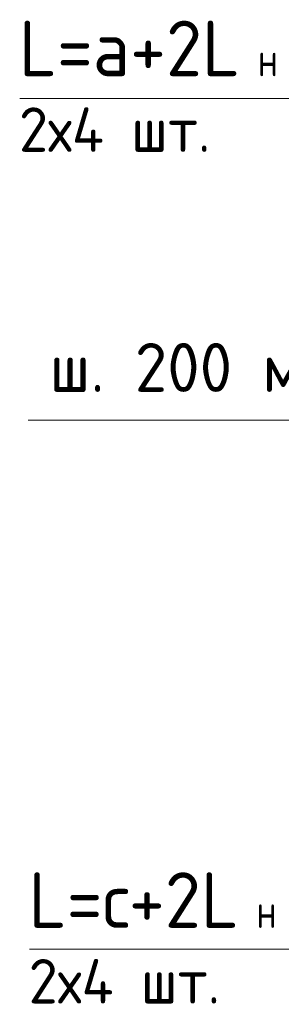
# Model space of a CAD drawing. Header units: millimetres. Extents: x 0 to 30446, y 0 to 14850.
# Tile 17 of 26: x 14210 to 14798, y 4630 to 6844. Entities that reach past the tile are written whole.
import ezdxf

# ---------------------------------------------------------------- set-up
doc = ezdxf.new("R2010")
doc.units = ezdxf.units.MM
doc.layers.add('Standard', color=7, linetype='Continuous', lineweight=25)
doc.layers.add('Текст_ общее', color=7, linetype='Continuous', lineweight=25)
doc.styles.add('ISOCPEUR', font='txt')

msp = doc.modelspace()

# ---------------------------------------------------------------- linework, layer by layer
at = {"layer": 'Standard', "color": 7, "linetype": 'Continuous', "lineweight": 13, "transparency": 33554687}
msp.add_lwpolyline([(14228.6, 5944.1), (15092.7, 5944.1), (15267, 5769.7)], dxfattribs=at)
at = {"layer": 'Текст_ общее', "color": 7, "linetype": 'Continuous', "lineweight": 13, "transparency": 33554687}
for points in [[(15437.7, 6393.7), (15437.7, 6667.3), (14209.7, 6667.3)], [(15437.7, 5311.7), (15437.7, 6667.3), (14209.7, 6667.3)], [(15597.6, 4754.1), (15442.2, 4754.1), (14231.5, 4754.1)]]:
    msp.add_lwpolyline(points, dxfattribs=at)

# ---------------------------------------------------------------- texts
at = {"layer": 'Standard', "color": 7, "linetype": 'Continuous', "lineweight": 25, "transparency": 33554687, "attachment_point": 7, "style": 'ISOCPEUR'}
for s, insert, char_height, width in [('\\W0.95;L=а+2L', (14208, 6717.2), 125, 596.781), ('\\W0.78;н', (14745.5, 6717.2), 75, 81.609), ('\\W0.96;2х4 шт.', (14208, 6547.2), 100, 537.814), ('\\W0.97;ш. 200 мм', (14276.8, 6007.4), 110, 723.943), ('\\W0.95;L=с+2L', (14229.8, 4802), 125, 571.729), ('\\W0.78;н', (14742.3, 4802), 75, 81.599), ('\\W0.96;2х4 шт.', (14229.8, 4632), 100, 537.814)]:
    msp.add_mtext(s, dxfattribs=dict(at, insert=insert, char_height=char_height, width=width))

doc.saveas('drawing.dxf')
